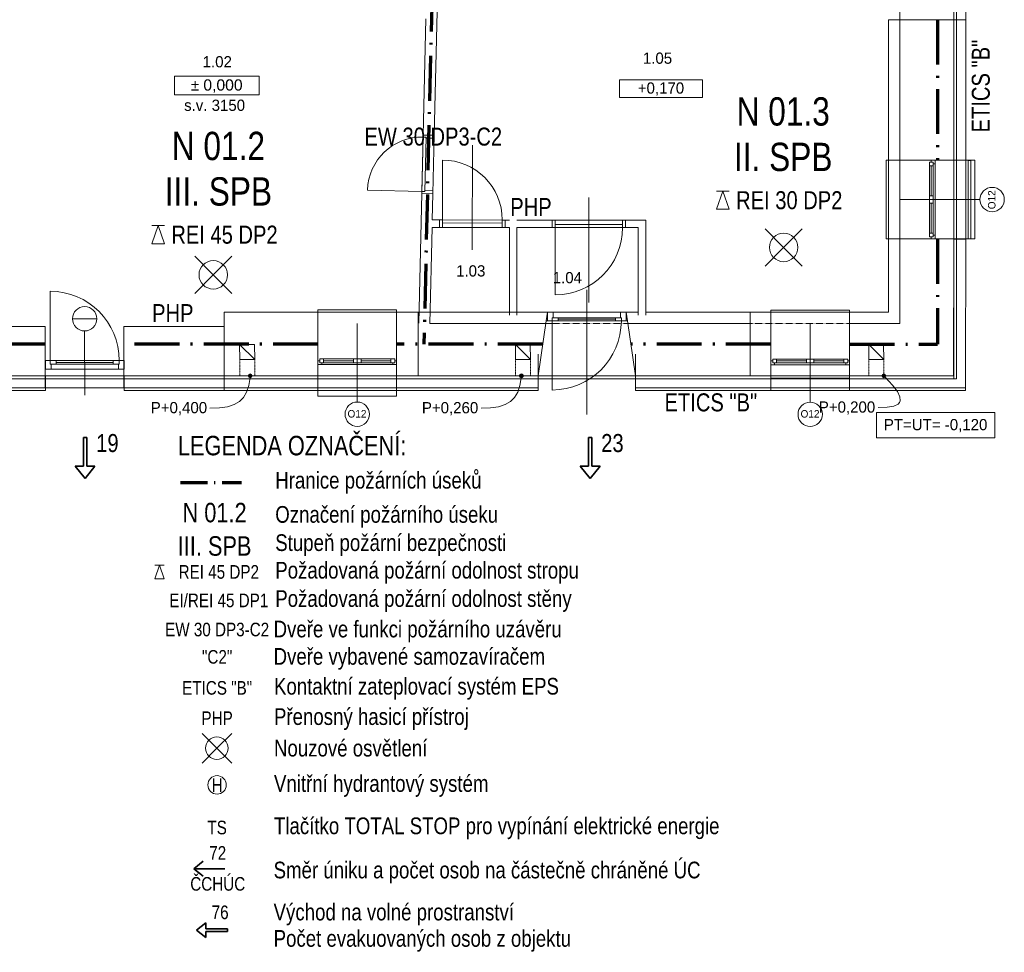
# Model space of a CAD drawing. Header units: millimetres. Extents: x -27888 to 5250, y -7344 to 20101.
# Tile 6 of 10: x -12793 to 353, y -7344 to 5105. Entities that reach past the tile are written whole.
import ezdxf
from ezdxf.enums import TextEntityAlignment as Align

# ---------------------------------------------------------------- set-up
doc = ezdxf.new("R2010")
doc.units = ezdxf.units.MM
doc.header["$MEASUREMENT"] = 0
for name, pattern in [('ACAD_ISO10W100', [18.5, 12, -3, 0.5, -3]), ('čárkovaná 3', [1.5, 1, -0.5]), ('Čárkovaná S', [2.5, 1.5, -1])]:
    doc.linetypes.add(name, pattern=pattern)
for name, color, linetype, lineweight in [('5._1.NP (3)_2_2D prvky - obecné', 252, 'Continuous', 0), ('5._1.NP (3)_2_Anotace - SP', 252, 'Continuous', 0), ('5._1.NP (3)_2_Konstrukce - nosné', 252, 'Continuous', 0), ('5._1.NP (3)_2_Kresby a obrázky', 252, 'Continuous', 0), ('5._1.NP (3)_2_Nové_Konstrukce - nenosné', 252, 'Continuous', 0), ('5._1.NP (3)_2_Nové_Konstrukce - nosné', 252, 'Continuous', 0), ('5._1.NP (3)_2_Nové_Otvory – Dveře', 252, 'Continuous', 0), ('5._1.NP (3)_2_Nové_Otvory – Okna', 252, 'Continuous', 0), ('5._1.NP (3)_2_Nové_Otvory – Značky dveří', 252, 'Continuous', 0), ('5._1.NP (3)_2_Nové_Otvory – Značky oken', 252, 'Continuous', 0), ('5._1.NP (3)_2_Otvory – Dveře', 252, 'Continuous', 0), ('5._1.NP (3)_2_Otvory – Okna', 252, 'Continuous', 0), ('5._1.NP (3)_2_Otvory – Značky oken', 252, 'Continuous', 0), ('5._1.NP (3)_2_Situace - terén', 252, 'Continuous', 0), ('5._1.NP (3)_2_Zóny', 252, 'Continuous', 0), ('Pož_text', 1, 'Continuous', 35), ('Pož_úseky', 5, 'ACAD_ISO10W100', 70)]:
    doc.layers.add(name, color=color, linetype=linetype, lineweight=lineweight)
doc.styles.add('GENEROVANÝ_STYL_2', font='txt')
doc.styles.add('GENEROVANÝ_STYL_3', font='txt')
doc.styles.add('PBŘ popis', font='arial.ttf', dxfattribs={"width": 0.8})

msp = doc.modelspace()

# ---------------------------------------------------------------- hatches: boundary and pattern name
at = {"layer": '5._1.NP (3)_2_Anotace - SP', "linetype": 'Continuous'}
for points in [[(-9741, 351), (-9739, 342), (-9733, 334), (-9725, 328), (-9716, 326), (-9706, 328), (-9698, 334), (-9692, 342), (-9691, 351), (-9692, 361), (-9698, 369), (-9706, 375), (-9716, 376), (-9725, 375), (-9733, 369), (-9739, 361)], [(-6121, 351), (-6119, 341), (-6114, 333), (-6106, 328), (-6096, 326), (-6086, 328), (-6078, 333), (-6073, 341), (-6071, 351), (-6073, 360), (-6078, 369), (-6086, 374), (-6096, 376), (-6106, 374), (-6114, 369), (-6119, 360)], [(-1280, 351), (-1278, 341), (-1272, 333), (-1264, 328), (-1255, 326), (-1245, 328), (-1237, 333), (-1232, 341), (-1230, 351), (-1232, 360), (-1237, 369), (-1245, 374), (-1255, 376), (-1264, 374), (-1272, 369), (-1278, 360)]]:
    msp.add_hatch(color=256, dxfattribs=at).paths.add_polyline_path(points)

# ---------------------------------------------------------------- linework, layer by layer
at = {"layer": '5._1.NP (3)_2_2D prvky - obecné', "linetype": 'Continuous'}
for p, q in [((-1042, 1050), (-1042, 7302)), ((-7316, 1051), (-5693, 1051)), ((-4683, 1050), (-3011, 1050)), ((-1697, 1050), (-1042, 1050)), ((-6966, 351), (-6096, 351))]:
    msp.add_line(p, q, dxfattribs=at)
at = {"layer": '5._1.NP (3)_2_2D prvky - obecné', "linetype": 'čárkovaná 3'}
for p, q in [((-5693, 1050), (-4683, 1050)), ((-3011, 1050), (-1697, 1050))]:
    msp.add_line(p, q, dxfattribs=at)
at = {"layer": '5._1.NP (3)_2_Anotace - SP', "linetype": 'Continuous'}
for p, q in [((-9596, 4350), (-10728, 4350)), ((-10728, 4350), (-10728, 4104)), ((-9596, 4104), (-9596, 4350)), ((-3677, 4302), (-4786, 4302)), ((-4786, 4302), (-4786, 4067)), ((-3677, 4067), (-3677, 4302)), ((-10728, 4104), (-9596, 4104)), ((-4786, 4067), (-3677, 4067)), ((226, -140), (-1353, -140)), ((-1353, -140), (-1353, -475)), ((226, -475), (226, -140)), ((-1353, -475), (226, -475))]:
    msp.add_line(p, q, dxfattribs=at)
at = {"layer": '5._1.NP (3)_2_Anotace - SP', "linetype": 'Continuous', "flags": 128}
for points in [[(-9718, 327), (-9735, 221), (-9764, 134), (-9805, 63), (-9860, 8), (-9931, -33), (-10020, -61), (-10126, -76), (-10253, -81)], [(-6098, 326), (-6116, 221), (-6144, 133), (-6185, 63), (-6241, 7), (-6312, -33), (-6400, -61), (-6506, -77), (-6633, -82)], [(-1237, 333), (-1141, 228), (-1075, 141), (-1040, 71), (-1035, 16), (-1045, -6), (-1062, -25), (-1121, -52), (-1211, -68), (-1333, -73)]]:
    msp.add_lwpolyline(points, dxfattribs=at)
at = {"layer": '5._1.NP (3)_2_Anotace - SP', "linetype": 'Continuous'}
for centre in [(-9716, 351), (-6096, 351), (-1255, 351)]:
    msp.add_circle(centre, 25, dxfattribs=at)
at = {"layer": '5._1.NP (3)_2_Konstrukce - nosné', "linetype": 'Continuous'}
for p, q in [((-7408, 3566), (-7258, 3562)), ((-7426, 2786), (-7276, 2782)), ((-622, 2180), (-1192, 2180)), ((-572, 2180), (-622, 2180)), ((-322, 2180), (-572, 2180)), ((-8811, 551), (-8811, 1201)), ((-7761, 551), (-7761, 1201)), ((-3042, 550), (-3042, 1200)), ((-1712, 550), (-1712, 1200)), ((-12452, 916), (-12452, 1011)), ((-11401, 851), (-11401, 1011)), ((-12452, 801), (-12452, 916)), ((-12452, 351), (-12452, 801)), ((-11401, 851), (-11401, 351)), ((-8811, 501), (-8811, 551)), ((-7761, 501), (-7761, 551)), ((-3042, 500), (-3042, 550)), ((-1712, 500), (-1712, 550)), ((-8811, 351), (-8811, 501)), ((-7761, 351), (-7761, 501)), ((-3042, 350), (-3042, 500)), ((-1712, 350), (-1712, 500))]:
    msp.add_line(p, q, dxfattribs=at)
at = {"layer": '5._1.NP (3)_2_Konstrukce - nosné', "linetype": 'Continuous', "flags": 128}
for points in [[(-7258, 3562), (-7159, 7785)], [(-7371, 5115), (-7408, 3566)], [(-7426, 2786), (-7466, 1055)], [(-7284, 2432), (-7276, 2782)], [(-7190, 2432), (-7287, 2432)], [(-6254, 2431), (-6310, 2431)], [(-5683, 2431), (-6154, 2431)], [(-4534, 2430), (-4703, 2430)], [(-4434, 2430), (-4534, 2430)], [(-4434, 1162), (-4434, 2430)], [(-7316, 1051), (-7286, 2332)], [(-7287, 2332), (-7190, 2332)], [(-6310, 2331), (-6254, 2331)], [(-6254, 2331), (-6254, 1162)], [(-6154, 2331), (-5683, 2331)], [(-6154, 1162), (-6154, 2331)], [(-4703, 2330), (-4534, 2330)], [(-4534, 2330), (-4534, 1162)], [(-1192, 2180), (-1192, 1200)], [(-322, 350), (-322, 2180)], [(-8811, 1201), (-10061, 1201)], [(-10061, 351), (-10061, 1201)], [(-5747, 1201), (-7471, 1201)], [(-4534, 1201), (-4697, 1201)], [(-3042, 1200), (-4434, 1201)], [(-1192, 1200), (-1712, 1200)], [(-12452, 1011), (-12912, 1011)], [(-10061, 1011), (-11401, 1011)], [(-13471, 350), (-12452, 351)], [(-11401, 351), (-10061, 351)], [(-10061, 351), (-8811, 351)], [(-7471, 351), (-5872, 351)], [(-4572, 351), (-3042, 350)], [(-1712, 350), (-1192, 350)], [(-322, 350), (-1192, 350)]]:
    msp.add_lwpolyline(points, dxfattribs=at)
at = {"layer": '5._1.NP (3)_2_Kresby a obrázky', "linetype": 'Čárkovaná S'}
for p, q in [((-9855, 570), (-9855, 351)), ((-9655, 570), (-9655, 351)), ((-6172, 571), (-6172, 351)), ((-5972, 571), (-5972, 351)), ((-1455, 571), (-1455, 351)), ((-1255, 571), (-1255, 351))]:
    msp.add_line(p, q, dxfattribs=at)
at = {"layer": '5._1.NP (3)_2_Nové_Konstrukce - nenosné', "linetype": 'Continuous', "flags": 128}
for points in [[(-1192, 5105), (-1192, 4150)], [(-1192, 5105), (-322, 5105)], [(-322, 4150), (-322, 5105)], [(-1192, 4150), (-1192, 3230)], [(-322, 3230), (-322, 4150)], [(-322, 3230), (-1192, 3230)], [(-7190, 2432), (-7190, 2332)], [(-6310, 2331), (-6310, 2431)], [(-5683, 2431), (-5683, 2331)], [(-4703, 2330), (-4703, 2430)], [(-7471, 1201), (-7761, 1201)], [(-7761, 351), (-7761, 1201)], [(-5747, 1201), (-5764, 1086)], [(-4680, 1086), (-4697, 1201)], [(-2763, 1200), (-3042, 1200)], [(-2763, 1200), (-2763, 350)], [(-1712, 1200), (-1713, 1200)], [(-1713, 350), (-1713, 1200)], [(-5764, 1086), (-5872, 351)], [(-4572, 351), (-4680, 1086)], [(-12451, 1011), (-12452, 1011)], [(-12451, 1011), (-12451, 851)], [(-12451, 851), (-12451, 351)], [(-12452, 351), (-12451, 351)], [(-7761, 351), (-7471, 351)], [(-3042, 350), (-2763, 350)], [(-1713, 350), (-1712, 350)]]:
    msp.add_lwpolyline(points, dxfattribs=at)
at = {"layer": '5._1.NP (3)_2_Nové_Konstrukce - nosné', "linetype": 'Continuous'}
for p, q in [((-312, 5105), (-322, 5105)), ((-312, 5105), (-162, 5105)), ((-312, 3230), (-322, 3230)), ((-312, 3230), (-162, 3230)), ((-92, 3226), (-129, 3226)), ((-312, 2176), (-322, 2176)), ((-312, 2176), (-162, 2176)), ((-92, 2180), (-129, 2180)), ((-12451, 641), (-12451, 191)), ((-12451, 641), (-12451, 351)), ((-11401, 641), (-11401, 351)), ((-11401, 641), (-11401, 351)), ((-5872, 641), (-5872, 191)), ((-5872, 641), (-5872, 351)), ((-4572, 641), (-4572, 191)), ((-4572, 641), (-4572, 351)), ((-11400, 191), (-11400, 351)), ((-8811, 341), (-8811, 351)), ((-8811, 341), (-8811, 191)), ((-7761, 341), (-7761, 351)), ((-7761, 341), (-7761, 191)), ((-2763, 340), (-2763, 350)), ((-2763, 340), (-2763, 190)), ((-1712, 340), (-1712, 350)), ((-1712, 340), (-1712, 190)), ((-12450, 156), (-12450, 193)), ((-11400, 156), (-11400, 193)), ((-5872, 154), (-5872, 191)), ((-4572, 154), (-4572, 191)), ((-2763, 154), (-2763, 190)), ((-1713, 154), (-1713, 190))]:
    msp.add_line(p, q, dxfattribs=at)
at = {"layer": '5._1.NP (3)_2_Nové_Konstrukce - nosné', "linetype": 'Continuous', "flags": 128}
for points in [[(-322, 5105), (-322, 3230)], [(-162, 3230), (-162, 5105)], [(-322, 2176), (-323, 350)], [(-163, 350), (-162, 2176)], [(-12451, 351), (-13471, 350)], [(-10072, 351), (-11400, 351)], [(-8811, 351), (-10061, 351)], [(-10061, 191), (-10061, 351)], [(-5872, 351), (-7761, 351)], [(-2763, 350), (-4572, 351)], [(-323, 350), (-1712, 350)], [(-163, 190), (-163, 350)], [(-12450, 193), (-13472, 192)], [(-13472, 156), (-12450, 156)], [(-13471, 190), (-12451, 191)], [(-10061, 193), (-11400, 193)], [(-11400, 191), (-10072, 191)], [(-11400, 156), (-10061, 157)], [(-8812, 191), (-10061, 192)], [(-10061, 155), (-10061, 192)], [(-10061, 191), (-8811, 191)], [(-10061, 155), (-8812, 155)], [(-5872, 191), (-7762, 191)], [(-7762, 155), (-5872, 154)], [(-7761, 191), (-5872, 191)], [(-2763, 190), (-4572, 191)], [(-4572, 191), (-2763, 190)], [(-4572, 154), (-2763, 154)], [(-163, 190), (-1713, 190)], [(-1713, 154), (-163, 154)], [(-1712, 190), (-163, 190)], [(-163, 154), (-163, 190)]]:
    msp.add_lwpolyline(points, dxfattribs=at)
at = {"layer": '5._1.NP (3)_2_Nové_Otvory – Dveře', "linetype": 'Continuous'}
for p, q in [((-7150, 2432), (-7150, 3232)), ((-6310, 2431), (-7190, 2432)), ((-7190, 2332), (-7190, 2432)), ((-7190, 2432), (-7150, 2432)), ((-7190, 2432), (-7190, 2332)), ((-7190, 2432), (-7190, 2332)), ((-7150, 2432), (-7150, 2332)), ((-6350, 2431), (-7150, 2432)), ((-7150, 2432), (-7150, 2392)), ((-7150, 2392), (-6350, 2391)), ((-6350, 2331), (-6350, 2431)), ((-6350, 2431), (-6310, 2431)), ((-6350, 2391), (-6350, 2431)), ((-6310, 2431), (-6310, 2331)), ((-6310, 2431), (-6310, 2331)), ((-6310, 2431), (-6310, 2331)), ((-4703, 2430), (-5683, 2431)), ((-5683, 2431), (-5683, 2331)), ((-5643, 2431), (-5683, 2431)), ((-5683, 2331), (-5683, 2431)), ((-5683, 2331), (-5683, 2431)), ((-5643, 2331), (-5643, 2431)), ((-5643, 2331), (-5643, 2371)), ((-5643, 2371), (-4743, 2370)), ((-4743, 2430), (-4743, 2330)), ((-4703, 2430), (-4743, 2430)), ((-4743, 2370), (-4743, 2330)), ((-4703, 2330), (-4703, 2430)), ((-4703, 2330), (-4703, 2430)), ((-4703, 2330), (-4703, 2430)), ((-6310, 2331), (-7190, 2332)), ((-7150, 2332), (-7190, 2332)), ((-6310, 2331), (-6350, 2331)), ((-4703, 2330), (-5683, 2331)), ((-5683, 2331), (-5643, 2331)), ((-5643, 2331), (-5644, 1431)), ((-4743, 2330), (-5643, 2331)), ((-4743, 2330), (-4703, 2330)), ((-12387, 556), (-12388, 1480)), ((-5764, 1086), (-5747, 1201)), ((-5747, 1201), (-5764, 1086)), ((-5747, 1201), (-5764, 1086)), ((-4697, 1201), (-5747, 1201)), ((-5747, 1201), (-5747, 1086)), ((-5672, 1201), (-5747, 1201)), ((-5672, 1126), (-5672, 1201)), ((-4772, 1201), (-4772, 1126)), ((-4697, 1201), (-4772, 1201)), ((-4680, 1086), (-4697, 1201)), ((-4697, 1086), (-4697, 1201)), ((-4697, 1201), (-4680, 1086)), ((-4697, 1201), (-4680, 1086)), ((-5764, 1086), (-5872, 351)), ((-5747, 1086), (-5764, 1086)), ((-5747, 1086), (-5684, 1086)), ((-5684, 1086), (-5684, 1126)), ((-5684, 1126), (-5672, 1126)), ((-5684, 1126), (-5604, 1126)), ((-5684, 1086), (-5684, 1126)), ((-5684, 1086), (-5684, 162)), ((-5604, 1086), (-5684, 1086)), ((-5604, 1126), (-5604, 1086)), ((-4840, 1106), (-5604, 1106)), ((-4840, 1086), (-4840, 1126)), ((-4840, 1126), (-4760, 1126)), ((-4760, 1086), (-4840, 1086)), ((-4772, 1126), (-4760, 1126)), ((-4760, 1126), (-4760, 1086)), ((-4760, 1126), (-4760, 1086)), ((-4760, 1086), (-4697, 1086)), ((-4697, 1086), (-4680, 1086)), ((-4680, 1086), (-4572, 351)), ((-12451, 851), (-12451, 1011)), ((-11401, 851), (-11401, 1011)), ((-12451, 851), (-12451, 351)), ((-11401, 851), (-11401, 351)), ((-12451, 641), (-12451, 351)), ((-12451, 641), (-12451, 191)), ((-12450, 441), (-12450, 556)), ((-12450, 556), (-12387, 556)), ((-12387, 556), (-12387, 506)), ((-12307, 556), (-12387, 556)), ((-12387, 556), (-12387, 506)), ((-12307, 506), (-12307, 556)), ((-11543, 531), (-12307, 531)), ((-11463, 556), (-11543, 556)), ((-11543, 556), (-11543, 506)), ((-11463, 506), (-11463, 556)), ((-11463, 556), (-11400, 556)), ((-11463, 506), (-11463, 556)), ((-11401, 641), (-11401, 351)), ((-11401, 641), (-11401, 191)), ((-11400, 556), (-11400, 441)), ((-5872, 641), (-5872, 351)), ((-5872, 641), (-5872, 191)), ((-4572, 641), (-4572, 351)), ((-4572, 641), (-4572, 191)), ((-12375, 441), (-12450, 441)), ((-12387, 506), (-12375, 506)), ((-12387, 506), (-12307, 506)), ((-12375, 506), (-11475, 506)), ((-12375, 506), (-12375, 441)), ((-11475, 441), (-12375, 441)), ((-11543, 506), (-11463, 506)), ((-11475, 441), (-11475, 506)), ((-11475, 506), (-11463, 506)), ((-11400, 441), (-11475, 441)), ((-12450, 191), (-12450, 351)), ((-11400, 191), (-11400, 351)), ((-4572, 351), (-5872, 351)), ((-12450, 156), (-12450, 193)), ((-11400, 191), (-12450, 191)), ((-11400, 156), (-11400, 193)), ((-5872, 154), (-5872, 191)), ((-4572, 154), (-4572, 191))]:
    msp.add_line(p, q, dxfattribs=at)
at = {"layer": '5._1.NP (3)_2_Nové_Otvory – Dveře', "linetype": 'Continuous', "flags": 128}
for points in [[(-4840, 1106), (-5604, 1106), (-5604, 1126), (-4840, 1126)], [(-4840, 1086), (-5604, 1086), (-5604, 1106), (-4840, 1106)], [(-11543, 556), (-12307, 556), (-12307, 531), (-11543, 531)], [(-11543, 531), (-12307, 531), (-12307, 506), (-11543, 506)]]:
    msp.add_lwpolyline(points, close=True, dxfattribs=at)
at = {"layer": '5._1.NP (3)_2_Nové_Otvory – Dveře', "linetype": 'Continuous'}
for centre, radius, start, end in [((-7150, 2432), 800, 359.9744, 89.9744), ((-5643, 2331), 900, 269.9744, 359.9744), ((-12387, 556), 924, 0.0169, 90.0169), ((-5684, 1086), 924, 269.9912, 359.9912)]:
    msp.add_arc(centre, radius, start, end, dxfattribs=at)
at = {"layer": '5._1.NP (3)_2_Nové_Otvory – Okna', "linetype": 'Continuous'}
for p, q in [((-162, 6155), (-162, 5105)), ((-312, 5105), (-322, 5105)), ((-312, 5105), (-162, 5105)), ((-1222, 2180), (-1222, 3230)), ((-1222, 3230), (-1192, 3230)), ((-1192, 2180), (-1192, 3230)), ((-622, 3230), (-1192, 3230)), ((-647, 3155), (-647, 3205)), ((-647, 3205), (-597, 3205)), ((-622, 3205), (-622, 3230)), ((-572, 3230), (-622, 3230)), ((-572, 3230), (-622, 3230)), ((-597, 3205), (-622, 3205)), ((-597, 3180), (-597, 3205)), ((-597, 3205), (-597, 3155)), ((-572, 3180), (-597, 3180)), ((-572, 3230), (-572, 3180)), ((-322, 3230), (-572, 3230)), ((-572, 3180), (-572, 2705)), ((-42, 3230), (-322, 3230)), ((-322, 2180), (-322, 3230)), ((-312, 3230), (-322, 3230)), ((-322, 2176), (-322, 3230)), ((-312, 3230), (-162, 3230)), ((-162, 2176), (-162, 3230)), ((-92, 3226), (-129, 3226)), ((-129, 2180), (-129, 3226)), ((-92, 2180), (-92, 3226)), ((-42, 2180), (-42, 3230)), ((-647, 2755), (-647, 3155)), ((-597, 3155), (-647, 3155)), ((-647, 2755), (-647, 3155)), ((-622, 2755), (-622, 3155)), ((-597, 3155), (-597, 2755)), ((-647, 2705), (-647, 2755)), ((-647, 2755), (-597, 2755)), ((-647, 2655), (-647, 2705)), ((-647, 2705), (-597, 2705)), ((-597, 2705), (-647, 2705)), ((-647, 2255), (-647, 2655)), ((-597, 2655), (-647, 2655)), ((-647, 2255), (-647, 2655)), ((-622, 2255), (-622, 2655)), ((-597, 2755), (-597, 2705)), ((-597, 2705), (-597, 2655)), ((-597, 2655), (-597, 2255)), ((-572, 2705), (-572, 2230)), ((-647, 2205), (-647, 2255)), ((-647, 2255), (-597, 2255)), ((-597, 2255), (-597, 2205)), ((-1192, 2180), (-1222, 2180)), ((-622, 2180), (-1192, 2180)), ((-597, 2205), (-647, 2205)), ((-622, 2180), (-622, 2205)), ((-622, 2205), (-597, 2205)), ((-572, 2180), (-622, 2180)), ((-572, 2180), (-622, 2180)), ((-597, 2205), (-597, 2230)), ((-597, 2230), (-572, 2230)), ((-572, 2230), (-572, 2180)), ((-322, 2180), (-572, 2180)), ((-322, 2180), (-42, 2180)), ((-312, 2176), (-322, 2176)), ((-312, 2176), (-162, 2176)), ((-92, 2180), (-129, 2180)), ((-7761, 1231), (-8811, 1231)), ((-8811, 1231), (-8811, 1201)), ((-7761, 1201), (-8811, 1201)), ((-8811, 551), (-8811, 1201)), ((-7761, 1201), (-7761, 1231)), ((-7761, 551), (-7761, 1201)), ((-2763, 1200), (-2763, 1230)), ((-2763, 1230), (-1713, 1230)), ((-2763, 1200), (-1713, 1200)), ((-2763, 550), (-2763, 1200)), ((-1713, 1230), (-1713, 1200)), ((-1713, 550), (-1713, 1200)), ((-8786, 551), (-8811, 551)), ((-8811, 501), (-8811, 551)), ((-8811, 501), (-8811, 551)), ((-8736, 576), (-8786, 576)), ((-8786, 576), (-8786, 526)), ((-8786, 526), (-8786, 551)), ((-8761, 526), (-8786, 526)), ((-8786, 526), (-8736, 526)), ((-8761, 501), (-8761, 526)), ((-8336, 576), (-8736, 576)), ((-8736, 526), (-8736, 576)), ((-8336, 576), (-8736, 576)), ((-8336, 551), (-8736, 551)), ((-8736, 526), (-8336, 526)), ((-8286, 576), (-8336, 576)), ((-8336, 576), (-8336, 526)), ((-8336, 526), (-8286, 526)), ((-8236, 576), (-8286, 576)), ((-8286, 576), (-8286, 526)), ((-8286, 526), (-8286, 576)), ((-8286, 526), (-8236, 526)), ((-7836, 576), (-8236, 576)), ((-8236, 526), (-8236, 576)), ((-7836, 576), (-8236, 576)), ((-7836, 551), (-8236, 551)), ((-8236, 526), (-7836, 526)), ((-7786, 576), (-7836, 576)), ((-7836, 576), (-7836, 526)), ((-7836, 526), (-7786, 526)), ((-7786, 526), (-7811, 526)), ((-7811, 526), (-7811, 501)), ((-7786, 526), (-7786, 576)), ((-7761, 551), (-7786, 551)), ((-7786, 551), (-7786, 526)), ((-7761, 501), (-7761, 551)), ((-7761, 501), (-7761, 551)), ((-2763, 550), (-2738, 550)), ((-2763, 500), (-2763, 550)), ((-2763, 500), (-2763, 550)), ((-2738, 575), (-2688, 575)), ((-2738, 525), (-2738, 575)), ((-2738, 550), (-2738, 525)), ((-2688, 575), (-2288, 575)), ((-2688, 575), (-2688, 525)), ((-2688, 575), (-2288, 575)), ((-2688, 550), (-2288, 550)), ((-2288, 525), (-2288, 575)), ((-2288, 575), (-2238, 575)), ((-2238, 575), (-2238, 525)), ((-2238, 575), (-2188, 575)), ((-2238, 525), (-2238, 575)), ((-2188, 575), (-1788, 575)), ((-2188, 575), (-2188, 525)), ((-2188, 575), (-1788, 575)), ((-2188, 550), (-1788, 550)), ((-1788, 525), (-1788, 575)), ((-1788, 575), (-1738, 575)), ((-1738, 575), (-1738, 525)), ((-1738, 525), (-1738, 550)), ((-1738, 550), (-1713, 550)), ((-1713, 500), (-1713, 550)), ((-1713, 500), (-1713, 550)), ((-8811, 501), (-8761, 501)), ((-8811, 351), (-8811, 501)), ((-8761, 501), (-8286, 501)), ((-8286, 501), (-7811, 501)), ((-7811, 501), (-7761, 501)), ((-7761, 351), (-7761, 501)), ((-2713, 500), (-2763, 500)), ((-2763, 350), (-2763, 500)), ((-2738, 525), (-2713, 525)), ((-2688, 525), (-2738, 525)), ((-2713, 525), (-2713, 500)), ((-2238, 500), (-2713, 500)), ((-2288, 525), (-2688, 525)), ((-2238, 525), (-2288, 525)), ((-2188, 525), (-2238, 525)), ((-1763, 500), (-2238, 500)), ((-1788, 525), (-2188, 525)), ((-1738, 525), (-1788, 525)), ((-1763, 500), (-1763, 525)), ((-1763, 525), (-1738, 525)), ((-1713, 500), (-1763, 500)), ((-1713, 350), (-1713, 500)), ((-8811, 81), (-8811, 351)), ((-7761, 351), (-8811, 351)), ((-8811, 351), (-7761, 351)), ((-8811, 191), (-8811, 351)), ((-8811, 341), (-8811, 351)), ((-7761, 351), (-8811, 351)), ((-8811, 341), (-8811, 191)), ((-7761, 351), (-7761, 81)), ((-7761, 351), (-7761, 191)), ((-7761, 341), (-7761, 351)), ((-7761, 341), (-7761, 191)), ((-2763, 350), (-2763, 320)), ((-2763, 350), (-1713, 350)), ((-2763, 340), (-2763, 350)), ((-2763, 350), (-1713, 350)), ((-2763, 340), (-2763, 190)), ((-2763, 320), (-1713, 320)), ((-2762, 340), (-2762, 350)), ((-1712, 350), (-2762, 350)), ((-2762, 340), (-2762, 190)), ((-1713, 320), (-1713, 350)), ((-1713, 340), (-1713, 350)), ((-1713, 340), (-1713, 190)), ((-1712, 340), (-1712, 350)), ((-1712, 340), (-1712, 190)), ((-8812, 155), (-8812, 191)), ((-8812, 191), (-7762, 191)), ((-8812, 155), (-8812, 191)), ((-8812, 191), (-7762, 191)), ((-8812, 155), (-7762, 155)), ((-8812, 155), (-7762, 155)), ((-7761, 191), (-8811, 191)), ((-7761, 191), (-8811, 191)), ((-7762, 155), (-7762, 191)), ((-7762, 155), (-7762, 191)), ((-2763, 154), (-2763, 190)), ((-2763, 190), (-1713, 190)), ((-2763, 190), (-1713, 190)), ((-2763, 154), (-1713, 154)), ((-1712, 190), (-2762, 190)), ((-1713, 154), (-1713, 190)), ((-7761, 81), (-8811, 81))]:
    msp.add_line(p, q, dxfattribs=at)
at = {"layer": '5._1.NP (3)_2_Nové_Otvory – Značky dveří', "linetype": 'Continuous'}
for p, q in [((-6749, 3431), (-6750, 2031)), ((-5194, 1331), (-5193, 2731)), ((-5222, -166), (-5222, 1501)), ((-12088, 1113), (-11763, 1113)), ((-11926, 951), (-11925, 91))]:
    msp.add_line(p, q, dxfattribs=at)
at = {"layer": '5._1.NP (3)_2_Nové_Otvory – Značky dveří', "linetype": 'Continuous', "flags": 128}
msp.add_lwpolyline([(-11763, 1113, 1), (-12088, 1113, 1)], format="xyb", close=True, dxfattribs=at)
at = {"layer": '5._1.NP (3)_2_Nové_Otvory – Značky oken', "linetype": 'Continuous'}
for p, q in [((-1042, 2705), (28, 2705)), ((-8286, 1051), (-8286, 1)), ((-2238, 1050), (-2238, 0))]:
    msp.add_line(p, q, dxfattribs=at)
at = {"layer": '5._1.NP (3)_2_Nové_Otvory – Značky oken', "linetype": 'Continuous', "flags": 128}
for points in [[(191, 2867, 1), (191, 2542, 1)], [(-8124, -161, 1), (-8449, -161, 1)], [(-2076, -162, 1), (-2401, -162, 1)]]:
    msp.add_lwpolyline(points, format="xyb", close=True, dxfattribs=at)
at = {"layer": '5._1.NP (3)_2_Otvory – Dveře', "linetype": 'Continuous'}
for p, q in [((-7408, 3566), (-7426, 2786)), ((-7408, 3538), (-7408, 3566)), ((-7408, 3566), (-7258, 3562)), ((-7408, 3566), (-7258, 3562)), ((-7408, 3566), (-7258, 3562)), ((-7258, 3562), (-7276, 2782)), ((-7258, 3562), (-7259, 3522)), ((-7408, 3538), (-7425, 2814)), ((-7368, 3537), (-7408, 3538)), ((-7368, 3537), (-7408, 3538)), ((-7385, 2813), (-7368, 3537)), ((-7369, 3525), (-7368, 3537)), ((-7259, 3522), (-7369, 3525)), ((-7425, 2814), (-8149, 2831)), ((-7426, 2786), (-7425, 2814)), ((-7276, 2782), (-7426, 2786)), ((-7426, 2786), (-7276, 2782)), ((-7426, 2786), (-7276, 2782)), ((-7425, 2814), (-7385, 2813)), ((-7425, 2814), (-7385, 2813)), ((-7385, 2813), (-7385, 2825)), ((-7385, 2825), (-7275, 2822)), ((-7275, 2822), (-7276, 2782))]:
    msp.add_line(p, q, dxfattribs=at)
msp.add_arc((-7425, 2814), 724, 88.6585, 178.6585, dxfattribs=at)
at = {"layer": '5._1.NP (3)_2_Otvory – Okna', "linetype": 'Continuous'}
for p, q in [((-7471, 1201), (-7471, 351)), ((-8811, 500), (-8811, 501))]:
    msp.add_line(p, q, dxfattribs=at)
at = {"layer": '5._1.NP (3)_2_Situace - terén', "linetype": 'Continuous', "flags": 128}
for points in [[(-322, 9430), (-284, 9430), (-284, 312), (-322, 312)], [(-9655, 571), (-9659, 770), (-9857, 769)], [(-9655, 571), (-9855, 570), (-9857, 769)], [(-5972, 571), (-5976, 771), (-6175, 769)], [(-5972, 571), (-6172, 571), (-6175, 769)], [(-1255, 571), (-1259, 771), (-1457, 769)], [(-1255, 571), (-1455, 571), (-1457, 769)], [(-20482, 350), (-322, 350), (-322, 312), (-20482, 312)]]:
    msp.add_lwpolyline(points, close=True, dxfattribs=at)
at = {"layer": 'Pož_text', "lineweight": 15, "ltscale": 75}
for p, q in [((-3405, 2817), (-3490, 2575)), ((-3320, 2817), (-3490, 2817)), ((-3405, 2817), (-3320, 2575)), ((-3320, 2575), (-3490, 2575)), ((-10945, 2356), (-11030, 2114)), ((-10861, 2356), (-11030, 2356)), ((-10945, 2356), (-10861, 2114)), ((-10861, 2114), (-11030, 2114)), ((-10927, -2175), (-10991, -2357)), ((-10863, -2175), (-10991, -2175)), ((-10927, -2175), (-10863, -2357)), ((-10863, -2357), (-10991, -2357))]:
    msp.add_line(p, q, dxfattribs=at)
at = {"layer": 'Pož_text', "linetype": 'ByBlock', "lineweight": 15, "ltscale": 50}
for p, q in [((-2593, 2065), (-2841, 2312)), ((-2593, 2065), (-2346, 2312)), ((-2593, 2065), (-2841, 1817)), ((-2593, 2065), (-2346, 1817)), ((-10209, 1699), (-10456, 1947)), ((-10209, 1699), (-9961, 1947)), ((-10209, 1699), (-10456, 1452)), ((-10209, 1699), (-9961, 1452)), ((-10161, -4619), (-10359, -4421)), ((-10161, -4619), (-9963, -4421)), ((-10161, -4619), (-10359, -4817)), ((-10161, -4619), (-9963, -4817))]:
    msp.add_line(p, q, dxfattribs=at)
at = {"layer": 'Pož_text', "ltscale": 75}
for p, q in [((-11941, -854), (-11941, -470)), ((-11941, -470), (-11898, -470)), ((-11898, -854), (-11898, -470)), ((-5198, -854), (-5198, -470)), ((-5198, -470), (-5155, -470)), ((-5155, -854), (-5155, -470)), ((-11919, -1019), (-12051, -854)), ((-12051, -854), (-11941, -854)), ((-11919, -1019), (-11788, -854)), ((-11898, -854), (-11788, -854)), ((-5177, -1019), (-5308, -854)), ((-5308, -854), (-5198, -854)), ((-5177, -1019), (-5045, -854)), ((-5155, -854), (-5045, -854)), ((-10469, -6228), (-10344, -6129)), ((-10469, -6228), (-10054, -6228)), ((-10469, -6228), (-10344, -6327)), ((-10432, -7048), (-10307, -6949)), ((-10307, -6949), (-10307, -7032)), ((-10432, -7048), (-10307, -7147)), ((-10307, -7032), (-10017, -7032)), ((-10307, -7064), (-10017, -7064)), ((-10307, -7064), (-10307, -7147)), ((-10017, -7032), (-10017, -7064))]:
    msp.add_line(p, q, dxfattribs=at)
at = {"layer": 'Pož_text', "linetype": 'ByBlock', "lineweight": 15, "ltscale": 50}
for centre, radius in [((-2593, 2065), 190), ((-10209, 1699), 190), ((-10161, -4619), 152)]:
    msp.add_circle(centre, radius, dxfattribs=at)
at = {"layer": 'Pož_text', "lineweight": 15, "ltscale": 50}
msp.add_circle((-10158, -5109), 123, dxfattribs=at)
at = {"layer": 'Pož_úseky', "ltscale": 50}
for p, q in [((-7220, 8321), (-7397, 776)), ((-539, 5105), (-539, 3230)), ((-539, 2180), (-539, 775)), ((-12452, 775), (-13471, 775)), ((-8811, 776), (-11401, 775)), ((-5809, 775), (-7761, 776)), ((-2763, 775), (-4634, 775)), ((-1713, 775), (-539, 775))]:
    msp.add_line(p, q, dxfattribs=at)
at = {"layer": 'Pož_úseky', "ltscale": 30}
msp.add_line((-10647, -1074), (-9830, -1074), dxfattribs=at)

# ---------------------------------------------------------------- texts
at = {"layer": '5._1.NP (3)_2_Anotace - SP', "linetype": 'Continuous', "char_height": 150, "attachment_point": 5}
for s, insert, style in [('\\A1;± {\\fArial|b0|i0|c238|p38;0,000}', (-10162, 4220), 'GENEROVANÝ_STYL_3'), ('\\A1;+0,170', (-4231, 4179), 'GENEROVANÝ_STYL_2'), ('\\A1;s.v. 3150', (-10191, 3962), 'GENEROVANÝ_STYL_2'), ('\\A1;P+0,400 ', (-10667, -87), 'GENEROVANÝ_STYL_2'), ('\\A1;P+0,260 ', (-7047, -88), 'GENEROVANÝ_STYL_2'), ('\\A1;P+0,200 ', (-1747, -79), 'GENEROVANÝ_STYL_2'), ('\\A1;PT=UT= -0,120 ', (-564, -314), 'GENEROVANÝ_STYL_2')]:
    msp.add_mtext(s, dxfattribs=dict(at, insert=insert, style=style))
at = {"layer": '5._1.NP (3)_2_Otvory – Značky oken', "linetype": 'Continuous', "char_height": 100, "attachment_point": 4, "style": 'GENEROVANÝ_STYL_2'}
for insert, rotation in [((186, 2575), 90), ((-8416, -156), 359.9912), ((-2367, -157), 359.9912)]:
    msp.add_mtext('\\A1;\\pt0;O12', dxfattribs=dict(at, insert=insert, rotation=rotation))
at = {"layer": '5._1.NP (3)_2_Zóny', "linetype": 'Continuous', "char_height": 150, "attachment_point": 2, "style": 'GENEROVANÝ_STYL_2'}
for s, insert in [('\\A1;\\pt0;1.02', (-10155, 4619)), ('\\A1;\\pt0;1.05', (-4277, 4667)), ('\\A1;\\pt0;1.03', (-6771, 1827)), ('\\A1;\\pt0;1.04', (-5481, 1737))]:
    msp.add_mtext(s, dxfattribs=dict(at, insert=insert))
at = {"layer": 'Pož_text', "ltscale": 75, "style": 'PBŘ popis', "width": 0.8}
msp.add_text('ETICS "B"', height=240.6, rotation=90, dxfattribs=at).set_placement((39, 4219), align=Align.MIDDLE)
for s, height, p in [('N 01.3', 378.1, (-2599, 3881)), ('EW 30 DP3-C2', 240.62, (-7271, 3545)), ('N 01.2', 378.1, (-10140, 3420)), ('II. SPB', 378.1, (-2599, 3274)), ('III. SPB', 378.1, (-10140, 2813)), ('REI 30 DP2', 240.6, (-2518, 2696)), ('PHP', 240.6, (-5967, 2605)), ('REI 45 DP2', 240.6, (-10059, 2236)), ('PHP', 240.6, (-10749, 1188)), ('ETICS "B"', 240.6, (-3565, -3)), ('19', 240.6, (-11622, -546)), ('23', 240.6, (-4879, -546)), ('N 01.2', 259.9, (-10191, -1474)), ('III. SPB', 259.9, (-10191, -1920)), ('REI 45 DP2', 181.9, (-10135, -2266)), ('EI/REI 45 DP1', 181.91, (-10135, -2643)), ('EW 30 DP3-C2', 181.91, (-10157, -3035)), ('"C2"', 181.9, (-10157, -3400)), ('ETICS "B"', 181.9, (-10157, -3814)), ('PHP', 181.9, (-10157, -4219)), ('H', 182, (-10157, -5112)), ('TS', 181.9, (-10157, -5678)), ('72', 181.9, (-10149, -6016)), ('ČCHÚC', 181.9, (-10149, -6407)), ('76', 181.9, (-10117, -6810))]:
    msp.add_text(s, height=height, dxfattribs=at).set_placement(p, align=Align.MIDDLE)
for s, height, p in [('LEGENDA OZNAČENÍ:', 259.88, (-10681, -710)), ('Hranice požárních úseků', 222.75, (-9381, -1154)), ('Označení požárního úseku', 222.75, (-9381, -1610)), ('Stupeň požární bezpečnosti', 222.75, (-9381, -1987)), ('Požadovaná požární odolnost stropu', 222.75, (-9381, -2355)), ('Požadovaná požární odolnost stěny', 222.75, (-9381, -2733)), ('Dveře ve funkci požárního uzávěru', 222.75, (-9403, -3140)), ('Dveře vybavené samozavíračem', 222.75, (-9403, -3505)), ('Kontaktní zateplovací systém EPS', 222.75, (-9398, -3904)), ('Přenosný hasicí přístroj', 222.75, (-9398, -4309)), ('Nouzové osvětlení', 222.75, (-9398, -4730)), ('Vnitřní hydrantový systém', 222.75, (-9398, -5202)), ('Tlačítko TOTAL STOP pro vypínání elektrické energie', 222.75, (-9398, -5767)), ('Směr úniku a počet osob na částečně chráněné ÚC', 222.75, (-9403, -6357)), ('Východ na volné prostranství', 222.75, (-9403, -6918)), ('Počet evakuovaných osob z objektu', 222.75, (-9403, -7270))]:
    msp.add_text(s, height=height, dxfattribs=at).set_placement(p)

doc.saveas('drawing.dxf')
